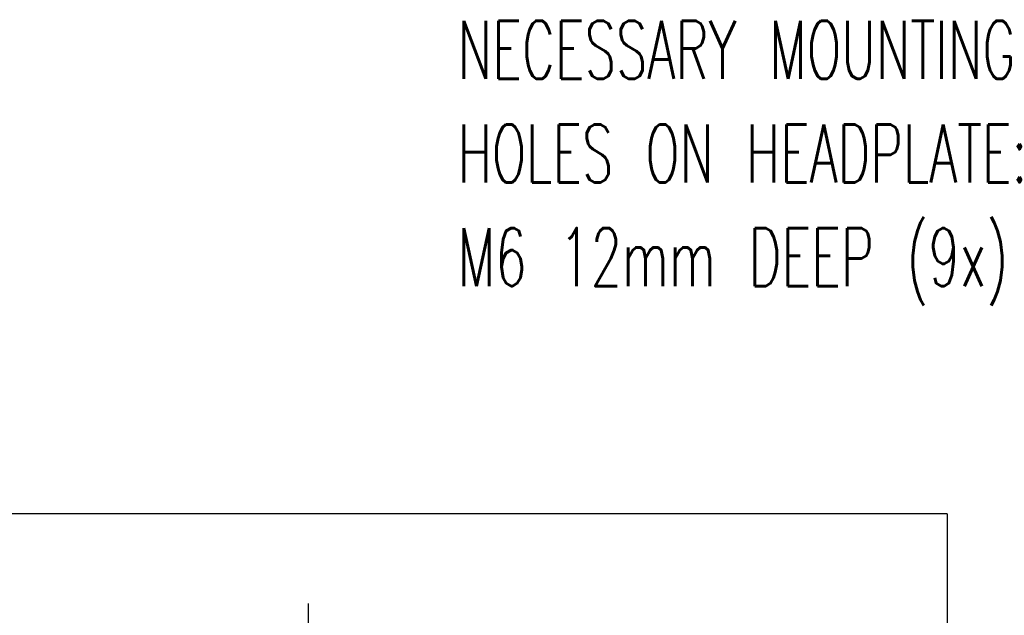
# Model space of a CAD drawing. Extents: x -1765 to 4890, y -3481 to 1222.
# Tile 20 of 98: x -287 to 283, y -1491 to -1146. Entities that reach past the tile are written whole.
import ezdxf

# ---------------------------------------------------------------- set-up
doc = ezdxf.new("R2010")
doc.units = 0
doc.linetypes.add('DOT_CENTER', pattern=[14, 12, -1, 0, -1])
doc.layers.add('1', color=7, linetype='CONTINUOUS')
doc.styles.add('CONVERTER_1', font='txt.shx', dxfattribs={"width": 0.63})

# ---------------------------------------------------------------- blocks, each defined once
blk = doc.blocks.new('HEADPLATE_TSK', base_point=(-521.37, -2707.76))
at = {"layer": '1', "color": 7, "linetype": 'CONTINUOUS'}
for q in [(-480, -1431.88), (250, -2031.88)]:
    blk.add_line((250, -1431.88), q, dxfattribs=at)
at = {"layer": '1', "color": 1, "linetype": 'DOT_CENTER'}
blk.add_line((-120, -1483.75), (-120, -1960), dxfattribs=at)
blk = doc.blocks.new('TEXT__271', base_point=(-2000, -2800))
at = {"layer": '1', "color": 1, "style": 'CONVERTER_1', "width": 0.63}
for s, p in [('NECESSARY MOUNTING', (-33.36, -1179.98)), ('HOLES ON HEADPLATE:', (-33.36, -1239.98)), ('M6 12mm DEEP (9x)', (-33.36, -1299.98))]:
    blk.add_text(s, height=33.6, dxfattribs=at).set_placement(p)

msp = doc.modelspace()

# ---------------------------------------------------------------- block references
at = {"layer": '1'}
for name, p in [('TEXT__271', (-2000, -2800)), ('HEADPLATE_TSK', (-521.37, -2707.76))]:
    msp.add_blockref(name, p, dxfattribs=at)

doc.saveas('drawing.dxf')
